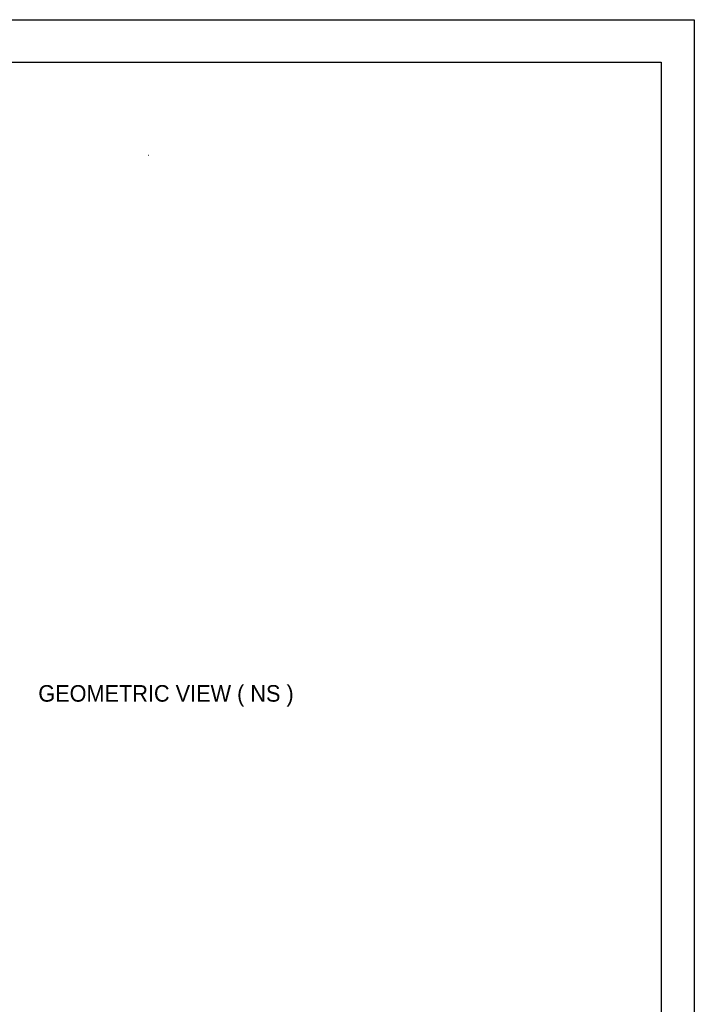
# Model space of a CAD drawing. Header units: millimetres. Extents: x 0 to 3370, y -35 to 2376.
# Tile 24 of 24: x 2794 to 3364, y 1544 to 2376. Entities that reach past the tile are written whole.
import ezdxf

# ---------------------------------------------------------------- set-up
doc = ezdxf.new("R2010")
doc.units = ezdxf.units.MM
doc.layers.add('ATA-TEXT', color=7, linetype='Continuous')
doc.styles.get("Standard").update_dxf_attribs({"font": 'gulim.ttc'})

# ---------------------------------------------------------------- blocks, each defined once
blk = doc.blocks.new('ata-Border-A1-002')
at = {"color": 253, "ltscale": 0.5}
for p, q in [((0, 594), (841, 594)), ((841, 594), (841, 0))]:
    blk.add_line(p, q, dxfattribs=at)
for p, q in [((7, 585), (834, 585)), ((834, 585), (834, 9))]:
    blk.add_line(p, q)

msp = doc.modelspace()

# ---------------------------------------------------------------- linework, layer by layer
msp.add_arc((2903.1511758, 2261.1307127), 0.25, 60, 120)
for major_axis, start_param, end_param in [((-0.125, 0.2165064), 5.4977871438, 6.2831853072), ((0.125, 0.2165064), 0, 0.7853981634)]:
    msp.add_ellipse((2903.1511758, 2261.1307127), major_axis=major_axis, ratio=0.5773502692, start_param=start_param, end_param=end_param)

# ---------------------------------------------------------------- block references
at = {"xscale": 4, "yscale": 4, "zscale": 4}
msp.add_blockref('ata-Border-A1-002', (0, 0), dxfattribs=at)

# ---------------------------------------------------------------- texts
at = {"layer": 'ATA-TEXT', "insert": (2809.9716885, 1795.5075837), "char_height": 14, "attachment_point": 7}
msp.add_mtext('GEOMETRIC VIEW ( NS )', dxfattribs=at)

doc.saveas('drawing.dxf')
